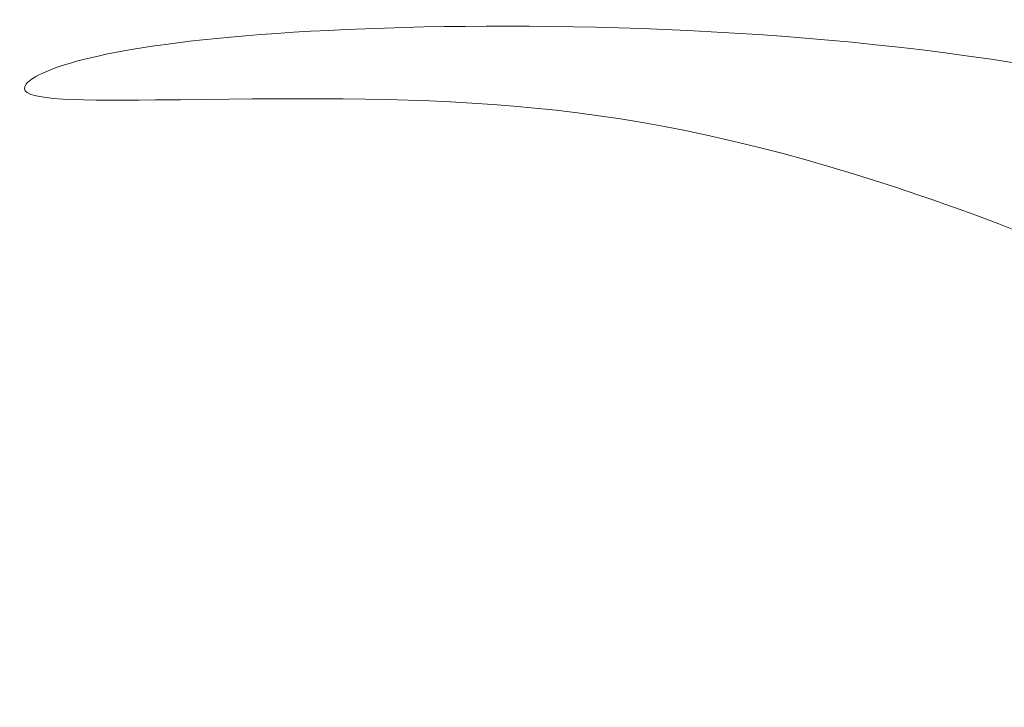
# Model space of a CAD drawing. Header units: millimetres. Extents: x -470 to 529, y -880 to 815.
# Tile 57 of 116: x -363 to -316, y 653 to 686. Entities that reach past the tile are written whole.
import ezdxf

# ---------------------------------------------------------------- set-up
doc = ezdxf.new("R2010")
doc.units = ezdxf.units.MM
doc.header["$MEASUREMENT"] = 0
doc.layers.add('Layer 1', color=7, linetype='Continuous')

msp = doc.modelspace()

# ---------------------------------------------------------------- linework, layer by layer
at = {"layer": 'Layer 1', "lineweight": 9}
msp.add_open_spline([(-280.2478, 654.3828), (-280.2886, 653.4181), (-281.6474, 653.9345), (-285.2529, 656.8615), (-285.2529, 656.8615), (-288.8585, 659.7886), (-294.7108, 665.1263), (-301.3387, 669.2933), (-301.3387, 669.2933), (-307.9667, 673.4604), (-315.3702, 676.4568), (-321.7747, 678.5206), (-321.7747, 678.5206), (-335.3186, 682.8851), (-343.5943, 682.6145), (-356.5416, 682.4831), (-356.5416, 682.4831), (-360.9024, 682.4389), (-363.0288, 682.5103), (-362.7865, 683.128), (-362.7865, 683.128), (-362.5443, 683.7458), (-359.9334, 684.9099), (-352.2223, 685.5544), (-352.2223, 685.5544), (-344.5113, 686.1989), (-331.6999, 686.3239), (-319.8447, 684.8747), (-319.8447, 684.8747), (-307.9896, 683.4256), (-297.0906, 680.4022), (-290.0911, 677.61), (-290.0911, 677.61), (-283.0917, 674.8179), (-279.9917, 672.2568), (-279.2977, 670.8404), (-279.2977, 670.8404), (-278.6038, 669.424), (-280.3158, 669.1523), (-281.1733, 668.7888), (-281.1733, 668.7888), (-283.318, 667.8797), (-279.536, 666.0509), (-278.4151, 663.4625), (-278.4151, 663.4625), (-277.8429, 662.1412), (-278.2234, 660.864), (-279.1065, 660.3341), (-279.1065, 660.3341), (-279.9897, 659.8042), (-281.3756, 660.0216), (-281.4299, 658.9074), (-281.4299, 658.9074), (-281.4843, 657.7933), (-280.2071, 655.3475), (-280.2478, 654.3828)], degree=3, knots=[0, 0, 0, 0, 0.0666667, 0.0666667, 0.0666667, 0.0666667, 0.1333333, 0.1333333, 0.1333333, 0.1333333, 0.2, 0.2, 0.2, 0.2, 0.2666667, 0.2666667, 0.2666667, 0.2666667, 0.3333333, 0.3333333, 0.3333333, 0.3333333, 0.4, 0.4, 0.4, 0.4, 0.4666667, 0.4666667, 0.4666667, 0.4666667, 0.5333333, 0.5333333, 0.5333333, 0.5333333, 0.6, 0.6, 0.6, 0.6, 0.6666667, 0.6666667, 0.6666667, 0.6666667, 0.7333333, 0.7333333, 0.7333333, 0.7333333, 0.8, 0.8, 0.8, 0.8, 0.8666667, 0.8666667, 0.8666667, 0.8666667, 1, 1, 1, 1], dxfattribs=at)

doc.saveas('drawing.dxf')
